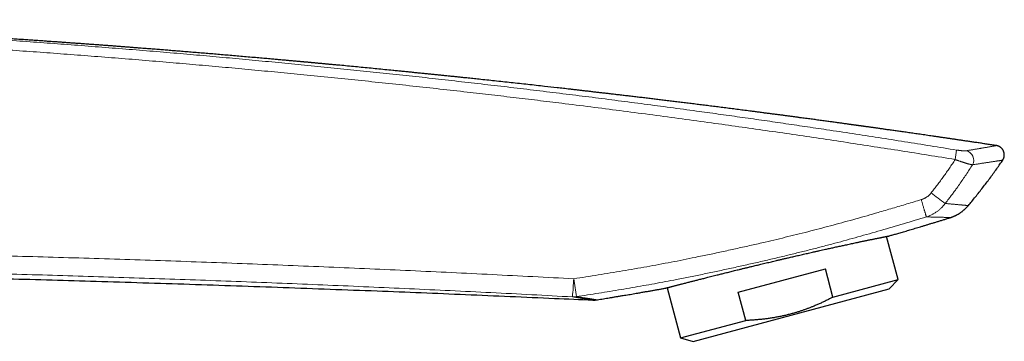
# Model space of a CAD drawing. Header units: millimetres. Extents: x 8 to 674, y 12 to 492.
# Tile 24 of 24: x 569 to 674, y 416 to 450. Entities that reach past the tile are written whole.
import ezdxf

# ---------------------------------------------------------------- set-up
doc = ezdxf.new("R2010")
doc.units = ezdxf.units.MM

msp = doc.modelspace()

# ---------------------------------------------------------------- linework, layer by layer
at = {"color": 7, "linetype": 'Continuous', "lineweight": 30}
for p, q in [((673.13, 436.87), (673.13, 436.87)), ((668.23, 429.19), (668.23, 429.19)), ((662.68, 422.59), (661.45, 427.19)), ((645.65, 421.25), (654.92, 423.73)), ((655.72, 420.73), (654.92, 423.73)), ((655.72, 420.73), (662.68, 422.59)), ((661.7, 421.61), (662.68, 422.59)), ((638.07, 421.73), (639.5, 416.38)), ((640.84, 416.02), (661.7, 421.61)), ((646.46, 418.25), (645.65, 421.25)), ((630.17, 420.42), (630.17, 420.42)), ((630.58, 420.44), (630.58, 420.44)), ((639.5, 416.38), (646.46, 418.25)), ((639.5, 416.38), (640.84, 416.02))]:
    msp.add_line(p, q, dxfattribs=at)
at = {"color": 252, "linetype": 'Continuous', "lineweight": 0, "flags": 128}
msp.add_lwpolyline([(665.13, 431.11), (665.15, 431.04), (665.17, 430.97), (665.19, 430.9), (665.22, 430.83), (665.24, 430.76), (665.26, 430.69), (665.28, 430.62), (665.3, 430.56), (665.32, 430.49), (665.34, 430.42), (665.36, 430.36), (665.38, 430.3), (665.39, 430.23), (665.41, 430.17), (665.43, 430.11), (665.45, 430.06), (665.46, 430), (665.48, 429.95), (665.5, 429.89), (665.51, 429.84), (665.53, 429.79), (665.54, 429.74), (665.55, 429.7), (665.57, 429.65), (665.58, 429.61), (665.59, 429.57), (665.6, 429.54), (665.61, 429.5), (665.62, 429.47), (665.63, 429.44), (665.64, 429.41), (665.65, 429.38), (665.66, 429.36), (665.66, 429.34), (665.67, 429.32), (665.67, 429.3), (665.68, 429.29), (665.68, 429.28), (665.68, 429.27)], dxfattribs=at)
at = {"color": 252, "linetype": 'Continuous', "lineweight": 0}
for centre, radius, start, end in [((648.55, 438.9), 20.5, 350.1304, 352.9877), ((669.68, 435.32), 1.04, 331.658, 74.8636), ((690.19, 462.52), 38.97, 231.9696, 234.7217), ((590.34, 424.26), 37.81, 354.6872, 357.6135), ((535.85, 407.95), 93.44, 7.8927, 9.0702), ((628.08, 422.61), 1.86, 267.4075, 280.1941)]:
    msp.add_arc(centre, radius, start, end, dxfattribs=at)
at = {"color": 7, "linetype": 'Continuous', "lineweight": 30}
msp.add_arc((630.26, 422.42), 2, 267.3673, 279.2258, dxfattribs=at)
for points, knots in [([(673.13, 436.87), (673.09, 436.87), (672.89, 436.91), (672.52, 436.96), (672.03, 437.03), (671.55, 437.11), (671.08, 437.18), (670.64, 437.24), (670.21, 437.31), (669.79, 437.37), (669.37, 437.43), (668.96, 437.49), (668.56, 437.55), (668.17, 437.61), (667.79, 437.66), (667.41, 437.72), (667.05, 437.77), (666.69, 437.82), (666.34, 437.87), (666, 437.92), (665.67, 437.97), (665.34, 438.02), (665.02, 438.07), (664.7, 438.11), (664.39, 438.15), (664.09, 438.2), (663.81, 438.24), (663.53, 438.28), (663.25, 438.32), (662.99, 438.36), (662.72, 438.39), (662.47, 438.43), (662.22, 438.46), (661.98, 438.5), (661.75, 438.53), (661.52, 438.56), (661.31, 438.59), (661.1, 438.62), (660.9, 438.65), (660.71, 438.68), (660.52, 438.71), (660.34, 438.73), (660.17, 438.75), (660.01, 438.78), (659.86, 438.8), (659.72, 438.82), (659.58, 438.84), (659.44, 438.86), (659.32, 438.87), (659.2, 438.89), (659.09, 438.91), (658.98, 438.92), (658.88, 438.93), (658.78, 438.95), (658.68, 438.96), (658.6, 438.97), (658.52, 438.98), (658.45, 438.99), (658.39, 439), (658.34, 439.01), (658.3, 439.01), (658.27, 439.02), (658.23, 439.02), (658.19, 439.03), (658.14, 439.04), (658.07, 439.05), (657.98, 439.06), (657.88, 439.07), (657.77, 439.09), (657.66, 439.1), (657.53, 439.12), (657.4, 439.14), (657.26, 439.16), (657.11, 439.18), (656.94, 439.2), (656.77, 439.23), (656.59, 439.25), (656.4, 439.28), (656.2, 439.3), (655.98, 439.33), (655.76, 439.36), (655.53, 439.4), (655.3, 439.43), (655.05, 439.46), (654.79, 439.5), (654.52, 439.53), (654.24, 439.57), (653.96, 439.61), (653.69, 439.65), (653.41, 439.68), (653.12, 439.72), (652.82, 439.76), (652.52, 439.8), (652.2, 439.84), (651.86, 439.89), (651.51, 439.94), (651.14, 439.99), (650.76, 440.04), (650.38, 440.09), (649.99, 440.14), (649.6, 440.19), (649.19, 440.24), (648.77, 440.3), (648.35, 440.35), (647.92, 440.41), (647.48, 440.47), (646.96, 440.53), (646.35, 440.61), (645.67, 440.7), (644.99, 440.79), (644.32, 440.87), (643.66, 440.96), (643.01, 441.04), (642.36, 441.12), (641.73, 441.2), (641.1, 441.28), (640.48, 441.35), (639.87, 441.43), (639.27, 441.5), (638.68, 441.58), (638.09, 441.65), (637.52, 441.72), (636.95, 441.78), (636.4, 441.85), (635.84, 441.92), (635.28, 441.99), (634.73, 442.05), (634.18, 442.12), (633.64, 442.18), (633.12, 442.24), (632.62, 442.3), (632.14, 442.36), (631.68, 442.41), (631.24, 442.46), (630.8, 442.51), (630.37, 442.56), (629.96, 442.61), (629.56, 442.66), (629.18, 442.7), (628.8, 442.74), (628.43, 442.79), (628.07, 442.83), (627.71, 442.87), (627.36, 442.91), (627.02, 442.95), (626.68, 442.99), (626.02, 443.06), (624.87, 443.19), (623.24, 443.37), (621.46, 443.56), (619.73, 443.75), (618.48, 443.88), (617.71, 443.96), (617.39, 444), (617.06, 444.03), (616.71, 444.07), (616.32, 444.11), (615.91, 444.15), (615.49, 444.2), (615.06, 444.24), (614.62, 444.29), (614.18, 444.33), (613.72, 444.38), (613.26, 444.43), (612.78, 444.48), (612.3, 444.52), (611.81, 444.57), (611.32, 444.62), (610.84, 444.67), (610.35, 444.72), (609.86, 444.77), (609.36, 444.82), (608.74, 444.88), (608.01, 444.95), (607.17, 445.03), (606.33, 445.12), (605.5, 445.2), (604.66, 445.28), (603.83, 445.36), (603.21, 445.42), (602.79, 445.45), (602.59, 445.47), (602.39, 445.49), (602.19, 445.51), (602, 445.53), (601.82, 445.54), (601.65, 445.56), (601.47, 445.58), (601.31, 445.59), (601.15, 445.61), (601, 445.62), (600.86, 445.63), (600.73, 445.65), (600.62, 445.66), (600.51, 445.67), (600.41, 445.68), (600.33, 445.68), (600.26, 445.69), (600.21, 445.69), (600.16, 445.7), (600.11, 445.7), (600.04, 445.71), (599.96, 445.72), (599.86, 445.73), (599.74, 445.74), (599.62, 445.75), (599.5, 445.76), (599.36, 445.77), (599.22, 445.79), (599.07, 445.8), (598.91, 445.81), (598.74, 445.83), (598.56, 445.85), (598.37, 445.86), (598.18, 445.88), (597.97, 445.9), (597.76, 445.92), (597.54, 445.94), (597.3, 445.96), (597.07, 445.98), (596.82, 446), (596.57, 446.03), (596.31, 446.05), (596.05, 446.07), (595.65, 446.11), (595.11, 446.15), (594.39, 446.22), (593.64, 446.28), (592.86, 446.35), (592.09, 446.42), (591.34, 446.48), (590.59, 446.54), (589.86, 446.61), (589.15, 446.67), (588.44, 446.72), (587.74, 446.78), (587.05, 446.84), (586.37, 446.89), (585.7, 446.95), (585.16, 446.99), (584.74, 447.03), (584.45, 447.05), (584.16, 447.07), (583.86, 447.1), (583.55, 447.12), (583.24, 447.14), (582.91, 447.17), (582.57, 447.2), (582.22, 447.22), (581.86, 447.25), (581.49, 447.28), (581.11, 447.31), (580.73, 447.34), (580.34, 447.37), (579.96, 447.4), (579.58, 447.43), (579.19, 447.46), (578.79, 447.49), (578.39, 447.52), (577.98, 447.55), (577.56, 447.58), (577.14, 447.61), (576.7, 447.64), (576.26, 447.67), (575.81, 447.71), (575.37, 447.74), (574.92, 447.77), (574.48, 447.8), (574.02, 447.83), (573.57, 447.87), (573.09, 447.9), (572.6, 447.93), (572.09, 447.97), (571.58, 448.01), (571.06, 448.04), (570.53, 448.08), (569.96, 448.12), (569.34, 448.16), (568.69, 448.2), (568.03, 448.25), (567.37, 448.29), (566.74, 448.33), (566.12, 448.37), (565.49, 448.41), (564.85, 448.45), (564.21, 448.49), (563.56, 448.53), (562.89, 448.57), (562.22, 448.62), (561.52, 448.66), (560.81, 448.7), (560.09, 448.74), (559.36, 448.79), (558.62, 448.83), (557.87, 448.88), (557.13, 448.92), (556.41, 448.96), (555.7, 449), (554.98, 449.04), (554.26, 449.08), (553.53, 449.12), (552.79, 449.16), (552.04, 449.2), (551.29, 449.24), (550.53, 449.28), (549.76, 449.32), (548.98, 449.36), (548.15, 449.4), (547.26, 449.44), (546.32, 449.49), (545.36, 449.54), (544.45, 449.58), (543.57, 449.62), (542.73, 449.66), (541.89, 449.7), (541.04, 449.74), (540.18, 449.77), (539.34, 449.81), (538.5, 449.85), (537.67, 449.88), (536.83, 449.92), (535.99, 449.95), (535.11, 449.99), (534.18, 450.02), (533.22, 450.06), (532.25, 450.1), (531.26, 450.13), (530.27, 450.17), (529.28, 450.2), (528.27, 450.24), (527.59, 450.26), (527.26, 450.27)], [0, 0, 0, 0, 0.000791, 0.004233, 0.007615, 0.010938, 0.014201, 0.017224, 0.020193, 0.023109, 0.025973, 0.028783, 0.03154, 0.034244, 0.036896, 0.039494, 0.042039, 0.044488, 0.046885, 0.04923, 0.051525, 0.053809, 0.05604, 0.058218, 0.060343, 0.062415, 0.064398, 0.06633, 0.068211, 0.07004, 0.071855, 0.073616, 0.075324, 0.076979, 0.07858, 0.080128, 0.081623, 0.083062, 0.084448, 0.08578, 0.08706, 0.088287, 0.08944, 0.090542, 0.091594, 0.092594, 0.093562, 0.094477, 0.095338, 0.096149, 0.096914, 0.097634, 0.098309, 0.099039, 0.099707, 0.100313, 0.100858, 0.101341, 0.101762, 0.10205, 0.102301, 0.102548, 0.102806, 0.103074, 0.103353, 0.103927, 0.104541, 0.105211, 0.105947, 0.106748, 0.107598, 0.108511, 0.109486, 0.110525, 0.111649, 0.112838, 0.114093, 0.115413, 0.116798, 0.118249, 0.119765, 0.121346, 0.122993, 0.124704, 0.126481, 0.128323, 0.130231, 0.132203, 0.134068, 0.135988, 0.137963, 0.139992, 0.142077, 0.144215, 0.146605, 0.14906, 0.15158, 0.154164, 0.156813, 0.159478, 0.162204, 0.164993, 0.167845, 0.170758, 0.173733, 0.176769, 0.179807, 0.184533, 0.189199, 0.193874, 0.198487, 0.20304, 0.207532, 0.211963, 0.216334, 0.220644, 0.224893, 0.229082, 0.23321, 0.237278, 0.241285, 0.245232, 0.249118, 0.252944, 0.25671, 0.260591, 0.264405, 0.268153, 0.271836, 0.275452, 0.279003, 0.282167, 0.285276, 0.288332, 0.291334, 0.294281, 0.297175, 0.299854, 0.302485, 0.305069, 0.307604, 0.310092, 0.312532, 0.314924, 0.317269, 0.319586, 0.321902, 0.33098, 0.343216, 0.3554, 0.367531, 0.378895, 0.381122, 0.383347, 0.385582, 0.387858, 0.390622, 0.393446, 0.396329, 0.399273, 0.402275, 0.405337, 0.408459, 0.41164, 0.41488, 0.418179, 0.421538, 0.424955, 0.428231, 0.43156, 0.43494, 0.438373, 0.441836, 0.447622, 0.453394, 0.459154, 0.464903, 0.47064, 0.476366, 0.482082, 0.483489, 0.484895, 0.486297, 0.487655, 0.488953, 0.490193, 0.491375, 0.492608, 0.49377, 0.494861, 0.495881, 0.496832, 0.497711, 0.49852, 0.499259, 0.499927, 0.500525, 0.500946, 0.501322, 0.50166, 0.502008, 0.502377, 0.503024, 0.503728, 0.504492, 0.505314, 0.506195, 0.507117, 0.508096, 0.509131, 0.510223, 0.511395, 0.512626, 0.513916, 0.515265, 0.516672, 0.518138, 0.519662, 0.521245, 0.522887, 0.524587, 0.526339, 0.528096, 0.529846, 0.53159, 0.53635, 0.541061, 0.54645, 0.551773, 0.557029, 0.56222, 0.567345, 0.572315, 0.577223, 0.582067, 0.586849, 0.591568, 0.596225, 0.60082, 0.605353, 0.607369, 0.609371, 0.611365, 0.613398, 0.615491, 0.617643, 0.619854, 0.622195, 0.624599, 0.627065, 0.629593, 0.632185, 0.634838, 0.637555, 0.640099, 0.642696, 0.645346, 0.648048, 0.650802, 0.653608, 0.656467, 0.659378, 0.662341, 0.665356, 0.668423, 0.671543, 0.674532, 0.677567, 0.680648, 0.683775, 0.686948, 0.690364, 0.693832, 0.697352, 0.700924, 0.704547, 0.708221, 0.712619, 0.717088, 0.721628, 0.726241, 0.730419, 0.734654, 0.738947, 0.743296, 0.747702, 0.752165, 0.756685, 0.761261, 0.766066, 0.770931, 0.775858, 0.780845, 0.785893, 0.791002, 0.796172, 0.800965, 0.805809, 0.810703, 0.815649, 0.820647, 0.825695, 0.830794, 0.835945, 0.841146, 0.846399, 0.851703, 0.857058, 0.863435, 0.869883, 0.876402, 0.882993, 0.88864, 0.89434, 0.90009, 0.905892, 0.911745, 0.91765, 0.923264, 0.928925, 0.934631, 0.940383, 0.946182, 0.952707, 0.95929, 0.965931, 0.972629, 0.979385, 0.986199, 0.99307, 1, 1, 1, 1]), ([(673.81, 435.32), (673.81, 435.32), (673.82, 435.34), (673.84, 435.37), (673.86, 435.4), (673.88, 435.45), (673.9, 435.49), (673.92, 435.53), (673.93, 435.57), (673.95, 435.62), (673.96, 435.67), (673.97, 435.72), (673.97, 435.77), (673.98, 435.82), (673.98, 435.87), (673.98, 435.92), (673.98, 435.97), (673.97, 436.02), (673.96, 436.06), (673.95, 436.11), (673.94, 436.16), (673.93, 436.21), (673.91, 436.25), (673.89, 436.3), (673.87, 436.34), (673.85, 436.38), (673.82, 436.42), (673.8, 436.46), (673.77, 436.5), (673.74, 436.53), (673.71, 436.57), (673.67, 436.6), (673.64, 436.63), (673.61, 436.66), (673.57, 436.69), (673.53, 436.71), (673.5, 436.74), (673.46, 436.76), (673.42, 436.78), (673.38, 436.8), (673.34, 436.81), (673.3, 436.83), (673.27, 436.84), (673.23, 436.85), (673.2, 436.86), (673.16, 436.86), (673.14, 436.87), (673.13, 436.87), (673.13, 436.87)], [0, 0, 0, 0, 0.004648, 0.027246, 0.04989, 0.072524, 0.095208, 0.117917, 0.140645, 0.163389, 0.188634, 0.213791, 0.238794, 0.263651, 0.288367, 0.312951, 0.337406, 0.361738, 0.385951, 0.410047, 0.434028, 0.457896, 0.481653, 0.505299, 0.528834, 0.552257, 0.575568, 0.598764, 0.621844, 0.644804, 0.66764, 0.690347, 0.712919, 0.735348, 0.757622, 0.77973, 0.801653, 0.823367, 0.844841, 0.866029, 0.886869, 0.907273, 0.927128, 0.94629, 0.964607, 0.981942, 0.998224, 1, 1, 1, 1]), ([(670.15, 430.48), (670.27, 430.63), (670.52, 430.94), (670.91, 431.41), (671.3, 431.9), (671.68, 432.39), (672.06, 432.88), (672.44, 433.38), (672.8, 433.88), (673.17, 434.39), (673.5, 434.87), (673.71, 435.18), (673.81, 435.32)], [0, 0, 0, 0, 0.0954272, 0.1981222, 0.3007948, 0.403441, 0.5060663, 0.6086764, 0.7112769, 0.8138733, 0.9164714, 1, 1, 1, 1]), ([(668.23, 429.19), (668.23, 429.2), (668.26, 429.2), (668.32, 429.22), (668.4, 429.25), (668.48, 429.28), (668.57, 429.32), (668.65, 429.35), (668.73, 429.39), (668.81, 429.43), (668.89, 429.47), (668.97, 429.51), (669.05, 429.56), (669.13, 429.6), (669.21, 429.65), (669.29, 429.7), (669.36, 429.75), (669.44, 429.81), (669.51, 429.86), (669.58, 429.92), (669.65, 429.98), (669.72, 430.04), (669.79, 430.1), (669.86, 430.17), (669.92, 430.23), (669.99, 430.3), (670.05, 430.37), (670.1, 430.43), (670.14, 430.47), (670.15, 430.48)], [0, 0, 0, 0, 0.003925, 0.04014, 0.077265, 0.114994, 0.153128, 0.19154, 0.230148, 0.268899, 0.307755, 0.346693, 0.385694, 0.424745, 0.463838, 0.502966, 0.542122, 0.581303, 0.620505, 0.659726, 0.698963, 0.738214, 0.777478, 0.816754, 0.85604, 0.895336, 0.93464, 0.978402, 1, 1, 1, 1]), ([(661.69, 427.24), (661.74, 427.26), (661.85, 427.29), (662.02, 427.34), (662.21, 427.39), (662.42, 427.45), (662.64, 427.52), (662.88, 427.59), (663.13, 427.66), (663.39, 427.73), (663.66, 427.81), (663.93, 427.89), (664.21, 427.97), (664.49, 428.06), (664.77, 428.14), (665.07, 428.23), (665.37, 428.32), (665.69, 428.42), (666.01, 428.52), (666.34, 428.62), (666.68, 428.72), (667.02, 428.82), (667.37, 428.93), (667.73, 429.04), (668.01, 429.13), (668.18, 429.18), (668.23, 429.19)], [0, 0, 0, 0, 0.021529, 0.049562, 0.078788, 0.109209, 0.144333, 0.180925, 0.218985, 0.258513, 0.29951, 0.341975, 0.383359, 0.426048, 0.470042, 0.515342, 0.561947, 0.609858, 0.659075, 0.709597, 0.761425, 0.814559, 0.868015, 0.922731, 0.978705, 1, 1, 1, 1]), ([(637.82, 421.67), (637.82, 421.67), (637.83, 421.67), (637.84, 421.67), (637.85, 421.68), (637.88, 421.68), (637.9, 421.69), (637.93, 421.7), (637.95, 421.7), (637.99, 421.71), (638.02, 421.72), (638.06, 421.73), (638.11, 421.74), (638.16, 421.76), (638.23, 421.77), (638.31, 421.79), (638.4, 421.82), (638.49, 421.84), (638.58, 421.86), (638.66, 421.89), (638.76, 421.91), (638.86, 421.94), (638.97, 421.96), (639.09, 422), (639.22, 422.03), (639.35, 422.06), (639.49, 422.1), (639.64, 422.14), (639.82, 422.18), (640.01, 422.23), (640.21, 422.28), (640.4, 422.33), (640.58, 422.38), (640.74, 422.42), (640.9, 422.46), (641.07, 422.5), (641.26, 422.55), (641.45, 422.6), (641.66, 422.65), (641.86, 422.7), (642.07, 422.76), (642.3, 422.81), (642.56, 422.88), (642.83, 422.95), (643.11, 423.02), (643.37, 423.08), (643.61, 423.14), (643.82, 423.2), (644.04, 423.25), (644.26, 423.31), (644.5, 423.37), (644.75, 423.43), (645, 423.49), (645.26, 423.55), (645.52, 423.62), (645.8, 423.69), (646.1, 423.76), (646.43, 423.84), (646.76, 423.92), (647.06, 424), (647.34, 424.06), (647.58, 424.12), (647.82, 424.18), (648.07, 424.24), (648.34, 424.3), (648.61, 424.37), (648.89, 424.43), (649.17, 424.5), (649.44, 424.57), (649.74, 424.64), (650.06, 424.71), (650.41, 424.79), (650.75, 424.87), (651.06, 424.94), (651.34, 425.01), (651.58, 425.06), (651.82, 425.12), (652.08, 425.18), (652.34, 425.24), (652.61, 425.3), (652.88, 425.36), (653.14, 425.42), (653.41, 425.48), (653.69, 425.55), (654, 425.61), (654.32, 425.69), (654.63, 425.76), (654.91, 425.82), (655.16, 425.87), (655.38, 425.92), (655.6, 425.97), (655.82, 426.02), (656.05, 426.07), (656.29, 426.12), (656.52, 426.17), (656.75, 426.22), (656.97, 426.27), (657.21, 426.32), (657.46, 426.37), (657.72, 426.43), (657.97, 426.48), (658.18, 426.53), (658.36, 426.56), (658.5, 426.59), (658.64, 426.62), (658.8, 426.66), (658.97, 426.69), (659.15, 426.73), (659.33, 426.77), (659.48, 426.8), (659.62, 426.83), (659.73, 426.85), (659.85, 426.87), (659.98, 426.9), (660.11, 426.93), (660.26, 426.96), (660.4, 426.99), (660.53, 427.01), (660.64, 427.03), (660.74, 427.05), (660.83, 427.07), (660.93, 427.09), (661.02, 427.11), (661.11, 427.13), (661.19, 427.14), (661.27, 427.16), (661.34, 427.17), (661.41, 427.18), (661.48, 427.2), (661.54, 427.21), (661.59, 427.22), (661.63, 427.23), (661.65, 427.23), (661.67, 427.24), (661.68, 427.24), (661.69, 427.24), (661.69, 427.24), (661.69, 427.24)], [0, 0, 0, 0, 0.00682, 0.014515, 0.022228, 0.029942, 0.035454, 0.040966, 0.046484, 0.052003, 0.0576, 0.063198, 0.068802, 0.074406, 0.082437, 0.090468, 0.098519, 0.10657, 0.113141, 0.119711, 0.126293, 0.132875, 0.140275, 0.147676, 0.155077, 0.162513, 0.169951, 0.177388, 0.186529, 0.195671, 0.204843, 0.214015, 0.220586, 0.227156, 0.233738, 0.240319, 0.24772, 0.255121, 0.262521, 0.269958, 0.277396, 0.284832, 0.293974, 0.303116, 0.312288, 0.32146, 0.32803, 0.3346, 0.341181, 0.347763, 0.355163, 0.362564, 0.369964, 0.3774, 0.384838, 0.392274, 0.401416, 0.410557, 0.419729, 0.4289, 0.435471, 0.442041, 0.448623, 0.455205, 0.462605, 0.470006, 0.477407, 0.484843, 0.492281, 0.499718, 0.508859, 0.518001, 0.527173, 0.536345, 0.542918, 0.54949, 0.556074, 0.562658, 0.570061, 0.577465, 0.584868, 0.592307, 0.599747, 0.607186, 0.616331, 0.625475, 0.634649, 0.643824, 0.650403, 0.656981, 0.663571, 0.670161, 0.677571, 0.684981, 0.692391, 0.699837, 0.707283, 0.714729, 0.723882, 0.733035, 0.742218, 0.751401, 0.756903, 0.762405, 0.767914, 0.773422, 0.781148, 0.788874, 0.796618, 0.804362, 0.809968, 0.815575, 0.821188, 0.826801, 0.834845, 0.842888, 0.850953, 0.859017, 0.865592, 0.872167, 0.878753, 0.885339, 0.892745, 0.900151, 0.907557, 0.914999, 0.922443, 0.929885, 0.939034, 0.948184, 0.957364, 0.966544, 0.973103, 0.979663, 0.986233, 0.992804, 1, 1, 1, 1]), ([(524.4, 423.58), (525.62, 423.56), (528.27, 423.52), (532.35, 423.46), (536.64, 423.39), (540.93, 423.31), (545.21, 423.22), (549.49, 423.14), (553.91, 423.04), (558.46, 422.93), (563.16, 422.81), (567.86, 422.69), (572.56, 422.56), (577.35, 422.42), (582.23, 422.27), (587.22, 422.11), (592.2, 421.94), (597.19, 421.77), (602.18, 421.58), (607.08, 421.4), (611.89, 421.21), (616.61, 421.01), (621.34, 420.81), (625.86, 420.61), (628.8, 420.48), (630.17, 420.42)], [0, 0, 0, 0, 0.03461, 0.075197, 0.11574, 0.156243, 0.196712, 0.23715, 0.277563, 0.321993, 0.366405, 0.410805, 0.455199, 0.499593, 0.546684, 0.593791, 0.64092, 0.68808, 0.735277, 0.782519, 0.827109, 0.871753, 0.916456, 0.961224, 1, 1, 1, 1]), ([(630.58, 420.44), (630.6, 420.45), (630.73, 420.47), (630.96, 420.5), (631.28, 420.56), (631.61, 420.61), (631.94, 420.66), (632.29, 420.72), (632.64, 420.78), (633, 420.84), (633.35, 420.9), (633.68, 420.95), (633.99, 421), (634.3, 421.05), (634.63, 421.11), (634.98, 421.17), (635.37, 421.24), (635.78, 421.31), (636.17, 421.38), (636.55, 421.44), (636.92, 421.51), (637.28, 421.57), (637.58, 421.63), (637.76, 421.66), (637.82, 421.67)], [0, 0, 0, 0, 0.0091522, 0.0517443, 0.0957208, 0.1410818, 0.1878277, 0.2350869, 0.2836824, 0.3336142, 0.3848826, 0.4268597, 0.4696924, 0.5133808, 0.5579249, 0.6029545, 0.6607975, 0.7172242, 0.7722349, 0.8244553, 0.8753322, 0.9248658, 0.9730561, 1, 1, 1, 1]), ([(655.72, 420.73), (655.63, 420.68), (655.42, 420.57), (655.09, 420.4), (654.73, 420.23), (654.37, 420.06), (654.01, 419.9), (653.66, 419.75), (653.33, 419.62), (653.02, 419.5), (652.71, 419.39), (652.4, 419.28), (652.08, 419.18), (651.74, 419.07), (651.37, 418.97), (650.97, 418.86), (650.57, 418.76), (650.17, 418.68), (649.76, 418.6), (649.35, 418.52), (648.94, 418.46), (648.53, 418.41), (648.12, 418.36), (647.71, 418.32), (647.29, 418.29), (646.87, 418.26), (646.6, 418.25), (646.46, 418.25)], [0, 0, 0, 0, 0.032291, 0.073385, 0.114488, 0.155594, 0.196695, 0.237787, 0.272208, 0.306631, 0.341052, 0.375159, 0.409269, 0.443376, 0.485984, 0.528607, 0.571235, 0.613858, 0.656467, 0.699281, 0.742103, 0.784926, 0.827741, 0.870802, 0.913869, 0.956938, 1, 1, 1, 1]), ([(630.17, 420.42), (630.17, 420.42), (630.19, 420.42), (630.23, 420.42), (630.29, 420.42), (630.35, 420.42), (630.41, 420.42), (630.47, 420.43), (630.53, 420.43), (630.56, 420.44), (630.58, 420.44)], [0, 0, 0, 0, 0.012541, 0.1574921, 0.2894991, 0.4307735, 0.5764462, 0.7251768, 0.876003, 1, 1, 1, 1])]:
    msp.add_open_spline(points, degree=3, knots=knots, dxfattribs=at)
at = {"color": 252, "linetype": 'Continuous', "lineweight": 0}
for points, knots in [([(527.26, 450.17), (527.26, 450.17), (528.23, 450.14), (530.17, 450.07), (533.09, 449.96), (536, 449.85), (538.92, 449.73), (541.83, 449.6), (544.75, 449.46), (547.66, 449.31), (550.57, 449.16), (553.49, 449), (556.4, 448.83), (559.31, 448.65), (562.22, 448.47), (565.13, 448.28), (568.04, 448.08), (570.95, 447.87), (573.87, 447.66), (576.78, 447.43), (579.69, 447.2), (582.61, 446.97), (585.48, 446.73), (588.31, 446.48), (591.1, 446.23), (593.89, 445.97), (596.67, 445.71), (599.46, 445.44), (602.25, 445.16), (605.04, 444.88), (607.82, 444.59), (610.61, 444.29), (613.39, 443.99), (616.17, 443.67), (618.96, 443.35), (621.74, 443.03), (624.52, 442.69), (627.3, 442.35), (630.08, 442.01), (632.86, 441.65), (635.64, 441.29), (638.42, 440.92), (641.04, 440.57), (643.5, 440.23), (645.82, 439.9), (648.13, 439.58), (650.44, 439.24), (652.74, 438.9), (655.21, 438.54), (657.82, 438.14), (660.59, 437.72), (663.36, 437.28), (666.13, 436.84), (667.97, 436.54), (668.9, 436.39)], [0, 0, 0, 0, 0, 0.020485, 0.040971, 0.061456, 0.081941, 0.102426, 0.122914, 0.143403, 0.163892, 0.18438, 0.204869, 0.22535, 0.245832, 0.266314, 0.286795, 0.307277, 0.327797, 0.348318, 0.368839, 0.38936, 0.40988, 0.429546, 0.449213, 0.468879, 0.488545, 0.508211, 0.527877, 0.547543, 0.567209, 0.586876, 0.606542, 0.62622, 0.645899, 0.665577, 0.685256, 0.704934, 0.724601, 0.744268, 0.763934, 0.783601, 0.803268, 0.819658, 0.836049, 0.852439, 0.868827, 0.885214, 0.901601, 0.921281, 0.940961, 0.960641, 0.98032, 1, 1, 1, 1]), ([(668.75, 435.38), (667.79, 435.54), (665.87, 435.85), (662.99, 436.31), (660.11, 436.75), (657.23, 437.2), (654.35, 437.63), (651.46, 438.06), (648.58, 438.47), (645.69, 438.88), (642.73, 439.3), (639.69, 439.71), (636.56, 440.13), (633.44, 440.54), (630.32, 440.94), (627.37, 441.31), (624.59, 441.65), (621.99, 441.96), (619.38, 442.27), (616.68, 442.58), (613.88, 442.89), (610.98, 443.21), (608.08, 443.52), (605.18, 443.83), (602.28, 444.12), (599.42, 444.41), (596.6, 444.68), (593.81, 444.94), (591.02, 445.2), (588.23, 445.45), (585.41, 445.69), (582.54, 445.94), (579.64, 446.17), (576.73, 446.4), (573.82, 446.62), (570.92, 446.84), (568.01, 447.04), (565.1, 447.24), (562.19, 447.43), (559.28, 447.62), (556.38, 447.79), (553.46, 447.96), (550.55, 448.12), (547.64, 448.28), (544.73, 448.42), (541.88, 448.56), (539.08, 448.68), (536.35, 448.8), (533.62, 448.91), (531.19, 449), (529.06, 449.07), (527.84, 449.11), (527.24, 449.13)], [0, 0, 0, 0, 0.020486, 0.040971, 0.061457, 0.081945, 0.102433, 0.122922, 0.143411, 0.163899, 0.184387, 0.206522, 0.228657, 0.250792, 0.272927, 0.295061, 0.313498, 0.331934, 0.35037, 0.368806, 0.389295, 0.409784, 0.430272, 0.450761, 0.47125, 0.491738, 0.511414, 0.53109, 0.550766, 0.570442, 0.590118, 0.610603, 0.631088, 0.651573, 0.672058, 0.692542, 0.713027, 0.733513, 0.753998, 0.774483, 0.794968, 0.815462, 0.835956, 0.856451, 0.876945, 0.897439, 0.916666, 0.935894, 0.955121, 0.974348, 0.987174, 1, 1, 1, 1]), ([(668.9, 436.39), (668.92, 436.39), (668.97, 436.38), (669.05, 436.37), (669.13, 436.36), (669.22, 436.35), (669.31, 436.34), (669.39, 436.33), (669.48, 436.32), (669.55, 436.31), (669.62, 436.31), (669.69, 436.31), (669.75, 436.31), (669.81, 436.31), (669.86, 436.31), (669.91, 436.31), (669.93, 436.32), (669.95, 436.32)], [0, 0, 0, 0, 0.057908, 0.115878, 0.173787, 0.245318, 0.317083, 0.388844, 0.460369, 0.52751, 0.59486, 0.662198, 0.729323, 0.796879, 0.864683, 0.932469, 1, 1, 1, 1]), ([(669.95, 436.32), (670, 436.33), (670.12, 436.35), (670.29, 436.38), (670.46, 436.41), (670.62, 436.43), (670.78, 436.46), (670.93, 436.49), (671.08, 436.51), (671.22, 436.54), (671.36, 436.56), (671.5, 436.58), (671.62, 436.6), (671.76, 436.63), (671.89, 436.65), (672.02, 436.67), (672.15, 436.69), (672.27, 436.72), (672.38, 436.73), (672.48, 436.75), (672.58, 436.77), (672.67, 436.78), (672.75, 436.8), (672.82, 436.81), (672.89, 436.82), (672.94, 436.83), (672.99, 436.84), (673.04, 436.85), (673.07, 436.86), (673.1, 436.86), (673.12, 436.87), (673.13, 436.87), (673.13, 436.87), (673.13, 436.87), (673.13, 436.87)], [0, 0, 0, 0, 0.02856, 0.057121, 0.085682, 0.114272, 0.142863, 0.171453, 0.200137, 0.228821, 0.257505, 0.286222, 0.314939, 0.343655, 0.377987, 0.41232, 0.446652, 0.481044, 0.515437, 0.549829, 0.58419, 0.618554, 0.652915, 0.687339, 0.721764, 0.756187, 0.791188, 0.82619, 0.86119, 0.896254, 0.93132, 0.966384, 0.993472, 1, 1, 1, 1]), ([(666.19, 431.83), (666.3, 431.97), (666.52, 432.26), (666.85, 432.69), (667.18, 433.13), (667.51, 433.57), (667.83, 434.02), (668.14, 434.47), (668.45, 434.92), (668.65, 435.23), (668.75, 435.38)], [0, 0, 0, 0, 0.124893, 0.249785, 0.374696, 0.499608, 0.624662, 0.749717, 0.874859, 1, 1, 1, 1]), ([(670.59, 434.83), (670.58, 434.83), (670.56, 434.83), (670.52, 434.83), (670.49, 434.84), (670.45, 434.85), (670.41, 434.86), (670.36, 434.87), (670.31, 434.88), (670.26, 434.89), (670.21, 434.9), (670.15, 434.92), (670.07, 434.94), (669.99, 434.96), (669.92, 434.99), (669.84, 435.01), (669.77, 435.03), (669.7, 435.05), (669.63, 435.07), (669.55, 435.1), (669.48, 435.12), (669.4, 435.15), (669.32, 435.18), (669.23, 435.21), (669.15, 435.24), (669.05, 435.27), (668.95, 435.31), (668.85, 435.34), (668.78, 435.37), (668.75, 435.38)], [0, 0, 0, 0, 0.033786, 0.067572, 0.101605, 0.135638, 0.170443, 0.205248, 0.240316, 0.275384, 0.308437, 0.34149, 0.386295, 0.431135, 0.475941, 0.510131, 0.544322, 0.579143, 0.613965, 0.649035, 0.684105, 0.719956, 0.755807, 0.791927, 0.828047, 0.870749, 0.913736, 0.956723, 1, 1, 1, 1]), ([(673.81, 435.32), (673.81, 435.32), (673.81, 435.32), (673.8, 435.32), (673.79, 435.31), (673.76, 435.31), (673.73, 435.31), (673.69, 435.3), (673.65, 435.29), (673.59, 435.28), (673.53, 435.27), (673.47, 435.26), (673.39, 435.25), (673.31, 435.24), (673.23, 435.23), (673.15, 435.21), (673.07, 435.2), (672.98, 435.19), (672.89, 435.17), (672.79, 435.16), (672.68, 435.14), (672.56, 435.12), (672.42, 435.1), (672.29, 435.08), (672.16, 435.06), (672.02, 435.04), (671.88, 435.02), (671.74, 435), (671.59, 434.98), (671.43, 434.95), (671.27, 434.93), (671.11, 434.9), (670.94, 434.88), (670.77, 434.85), (670.65, 434.83), (670.59, 434.83)], [0, 0, 0, 0, 0.013004, 0.047813, 0.082624, 0.117433, 0.152303, 0.187176, 0.222046, 0.255206, 0.288367, 0.321527, 0.354741, 0.387957, 0.421172, 0.448354, 0.475537, 0.502719, 0.529932, 0.557144, 0.584357, 0.618905, 0.65346, 0.682257, 0.711056, 0.739854, 0.768684, 0.797516, 0.826346, 0.855273, 0.8842, 0.913127, 0.942084, 0.971043, 1, 1, 1, 1]), ([(670.59, 434.83), (670.48, 434.65), (670.25, 434.29), (669.91, 433.77), (669.56, 433.25), (669.2, 432.73), (668.87, 432.27), (668.58, 431.88), (668.33, 431.54), (668.03, 431.15), (667.82, 430.88), (667.69, 430.71)], [0, 0, 0, 0, 0.124747, 0.249559, 0.374371, 0.49938, 0.624389, 0.70785, 0.791313, 0.874775, 1, 1, 1, 1]), ([(628.12, 422.68), (628.56, 422.75), (629.42, 422.88), (630.72, 423.09), (632.02, 423.3), (633.32, 423.51), (634.61, 423.74), (635.91, 423.97), (637.2, 424.21), (638.49, 424.45), (639.78, 424.7), (641.14, 424.98), (642.57, 425.27), (644.06, 425.59), (645.55, 425.92), (647.04, 426.25), (648.43, 426.57), (649.74, 426.88), (650.94, 427.17), (652.15, 427.47), (653.36, 427.77), (654.56, 428.09), (655.76, 428.4), (656.96, 428.73), (658.16, 429.06), (659.36, 429.4), (660.66, 429.78), (662.08, 430.19), (663.61, 430.65), (664.62, 430.95), (665.13, 431.11)], [0, 0, 0, 0, 0.034602, 0.069205, 0.103807, 0.138409, 0.17301, 0.207631, 0.242252, 0.276874, 0.311496, 0.346116, 0.386287, 0.426459, 0.466631, 0.506803, 0.546974, 0.579692, 0.61241, 0.645128, 0.677846, 0.710564, 0.743305, 0.776048, 0.80879, 0.841533, 0.874275, 0.916183, 0.958091, 1, 1, 1, 1]), ([(665.13, 431.11), (665.17, 431.12), (665.24, 431.14), (665.34, 431.18), (665.44, 431.23), (665.54, 431.28), (665.64, 431.33), (665.73, 431.39), (665.82, 431.46), (665.9, 431.52), (665.98, 431.59), (666.05, 431.66), (666.12, 431.74), (666.16, 431.8), (666.19, 431.83)], [0, 0, 0, 0, 0.085036, 0.170127, 0.255161, 0.342304, 0.429509, 0.516649, 0.596227, 0.675855, 0.755431, 0.836936, 0.918497, 1, 1, 1, 1]), ([(667.69, 430.71), (667.66, 430.67), (667.6, 430.59), (667.5, 430.47), (667.4, 430.36), (667.29, 430.25), (667.18, 430.14), (667.07, 430.04), (666.95, 429.94), (666.82, 429.85), (666.69, 429.76), (666.56, 429.67), (666.42, 429.59), (666.28, 429.52), (666.14, 429.45), (665.99, 429.38), (665.84, 429.32), (665.73, 429.29), (665.68, 429.27)], [0, 0, 0, 0, 0.06005, 0.120122, 0.180172, 0.241018, 0.301864, 0.363507, 0.425174, 0.486818, 0.549897, 0.613224, 0.67655, 0.74069, 0.80483, 0.869799, 0.934767, 1, 1, 1, 1]), ([(667.69, 430.71), (667.74, 430.7), (667.84, 430.69), (667.98, 430.68), (668.12, 430.67), (668.27, 430.65), (668.42, 430.64), (668.59, 430.62), (668.75, 430.61), (668.89, 430.59), (669.03, 430.58), (669.16, 430.57), (669.28, 430.56), (669.39, 430.55), (669.5, 430.54), (669.59, 430.53), (669.68, 430.52), (669.76, 430.51), (669.82, 430.51), (669.88, 430.5), (669.93, 430.5), (669.98, 430.49), (670.02, 430.49), (670.06, 430.49), (670.09, 430.48), (670.11, 430.48), (670.13, 430.48), (670.14, 430.48), (670.15, 430.48), (670.15, 430.48), (670.15, 430.48)], [0, 0, 0, 0, 0.031154, 0.062307, 0.093472, 0.124637, 0.166227, 0.207818, 0.249408, 0.291055, 0.332704, 0.374352, 0.413526, 0.452701, 0.491875, 0.531099, 0.570324, 0.609548, 0.644099, 0.67865, 0.7132, 0.747786, 0.782374, 0.81696, 0.849707, 0.882454, 0.915201, 0.94798, 0.98076, 1, 1, 1, 1]), ([(665.68, 429.27), (665.28, 429.15), (664.47, 428.91), (663.26, 428.54), (662.04, 428.19), (660.83, 427.83), (659.61, 427.48), (658.39, 427.14), (657.17, 426.8), (655.92, 426.46), (654.65, 426.13), (653.35, 425.79), (652.05, 425.47), (650.7, 425.14), (649.3, 424.8), (647.85, 424.47), (646.39, 424.14), (644.94, 423.82), (643.47, 423.5), (642.01, 423.19), (640.54, 422.9), (639.17, 422.63), (637.89, 422.38), (636.72, 422.16), (635.54, 421.95), (634.36, 421.74), (633.17, 421.54), (631.98, 421.34), (630.79, 421.15), (629.6, 420.97), (628.8, 420.84), (628.41, 420.78)], [0, 0, 0, 0, 0.033085, 0.066172, 0.099259, 0.132346, 0.165433, 0.198518, 0.231603, 0.264687, 0.299734, 0.334782, 0.369829, 0.404877, 0.443826, 0.482777, 0.521727, 0.560677, 0.599809, 0.638941, 0.678074, 0.717206, 0.748529, 0.779853, 0.811177, 0.8425, 0.873823, 0.905367, 0.936911, 0.968456, 1, 1, 1, 1]), ([(668.23, 429.19), (668.23, 429.19), (668.23, 429.2), (668.22, 429.19), (668.2, 429.19), (668.17, 429.19), (668.13, 429.2), (668.08, 429.2), (668.03, 429.2), (667.96, 429.21), (667.89, 429.21), (667.81, 429.21), (667.72, 429.22), (667.62, 429.22), (667.52, 429.23), (667.4, 429.23), (667.28, 429.24), (667.14, 429.24), (667, 429.24), (666.85, 429.25), (666.68, 429.25), (666.5, 429.26), (666.33, 429.26), (666.16, 429.26), (666.01, 429.27), (665.85, 429.27), (665.74, 429.27), (665.68, 429.27)], [0, 0, 0, 0, 0.029747, 0.071173, 0.112604, 0.154037, 0.195466, 0.236887, 0.278304, 0.319729, 0.361158, 0.402586, 0.444011, 0.485428, 0.526844, 0.568269, 0.609697, 0.651125, 0.692549, 0.733966, 0.778259, 0.822555, 0.866848, 0.900135, 0.933424, 0.966713, 1, 1, 1, 1]), ([(509.06, 425.94), (510.39, 425.94), (513.07, 425.94), (517.08, 425.92), (521.1, 425.9), (525.11, 425.87), (529.12, 425.83), (533.14, 425.79), (537.15, 425.74), (541.28, 425.68), (545.52, 425.61), (549.87, 425.53), (554.21, 425.45), (558.56, 425.35), (562.91, 425.25), (567.26, 425.13), (571.61, 425.01), (575.96, 424.88), (580.31, 424.75), (584.66, 424.6), (589.01, 424.45), (593.35, 424.28), (597.7, 424.11), (602.05, 423.93), (606.39, 423.75), (610.74, 423.55), (615.09, 423.35), (619.43, 423.13), (623.78, 422.91), (626.68, 422.76), (628.12, 422.68)], [0, 0, 0, 0, 0.0336923, 0.0673846, 0.101077, 0.1347693, 0.1684633, 0.2021573, 0.2358514, 0.2695454, 0.3060663, 0.3425874, 0.3791086, 0.4156296, 0.4521506, 0.488675, 0.5251995, 0.561724, 0.5982484, 0.6347728, 0.6712938, 0.7078148, 0.7443359, 0.780857, 0.8173779, 0.8539023, 0.8904267, 0.9269512, 0.9634757, 1, 1, 1, 1]), ([(627.99, 420.75), (626.55, 420.83), (623.65, 420.99), (619.31, 421.21), (614.97, 421.42), (610.63, 421.62), (606.29, 421.82), (601.94, 422.01), (597.6, 422.19), (593.26, 422.36), (588.91, 422.52), (584.57, 422.67), (580.22, 422.82), (575.88, 422.96), (571.53, 423.09), (567.19, 423.21), (562.84, 423.32), (558.5, 423.42), (554.15, 423.52), (549.81, 423.61), (545.46, 423.68), (541.38, 423.75), (537.57, 423.81), (534.02, 423.85), (530.47, 423.89), (526.93, 423.93), (523.38, 423.96), (521.01, 423.97), (519.83, 423.98)], [0, 0, 0, 0, 0.040165, 0.080331, 0.120496, 0.160662, 0.200827, 0.240996, 0.281165, 0.321334, 0.361503, 0.401672, 0.441838, 0.482003, 0.522169, 0.562334, 0.602499, 0.642668, 0.682838, 0.723007, 0.763176, 0.803345, 0.836121, 0.868896, 0.901671, 0.934448, 0.967224, 1, 1, 1, 1]), ([(630.17, 420.42), (630.17, 420.42), (630.17, 420.42), (630.16, 420.42), (630.15, 420.42), (630.14, 420.42), (630.12, 420.43), (630.09, 420.43), (630.05, 420.44), (630, 420.45), (629.94, 420.45), (629.87, 420.46), (629.8, 420.48), (629.72, 420.49), (629.64, 420.5), (629.57, 420.51), (629.49, 420.52), (629.41, 420.54), (629.32, 420.55), (629.23, 420.56), (629.13, 420.58), (629.03, 420.6), (628.92, 420.61), (628.81, 420.63), (628.69, 420.65), (628.56, 420.67), (628.43, 420.69), (628.29, 420.71), (628.15, 420.73), (628.05, 420.75), (628, 420.75), (627.99, 420.75)], [0, 0, 0, 0, 0.025394, 0.058322, 0.091249, 0.124202, 0.157157, 0.190111, 0.234029, 0.277949, 0.321868, 0.36585, 0.409834, 0.453816, 0.486786, 0.519757, 0.552726, 0.585721, 0.618717, 0.651712, 0.685631, 0.71955, 0.753481, 0.787411, 0.822297, 0.857182, 0.89208, 0.926978, 0.961897, 0.99682, 1, 1, 1, 1]), ([(628.41, 420.78), (628.41, 420.78), (628.46, 420.77), (628.56, 420.76), (628.71, 420.73), (628.89, 420.71), (629.07, 420.68), (629.24, 420.65), (629.39, 420.63), (629.51, 420.61), (629.6, 420.6), (629.7, 420.58), (629.79, 420.57), (629.87, 420.55), (629.95, 420.54), (630.03, 420.53), (630.1, 420.52), (630.16, 420.51), (630.22, 420.5), (630.28, 420.49), (630.33, 420.48), (630.38, 420.47), (630.42, 420.47), (630.46, 420.46), (630.49, 420.46), (630.52, 420.45), (630.54, 420.45), (630.56, 420.45), (630.57, 420.44), (630.58, 420.44), (630.58, 420.44), (630.58, 420.44)], [0, 0, 0, 0, 0.003179, 0.036139, 0.0691, 0.118617, 0.168134, 0.217686, 0.267238, 0.300288, 0.333339, 0.36639, 0.399465, 0.432541, 0.465616, 0.498515, 0.531413, 0.564323, 0.597232, 0.630734, 0.664237, 0.697739, 0.731268, 0.764799, 0.798328, 0.832539, 0.866751, 0.900961, 0.935201, 0.969442, 1, 1, 1, 1])]:
    msp.add_open_spline(points, degree=3, knots=knots, dxfattribs=at)

doc.saveas('drawing.dxf')
